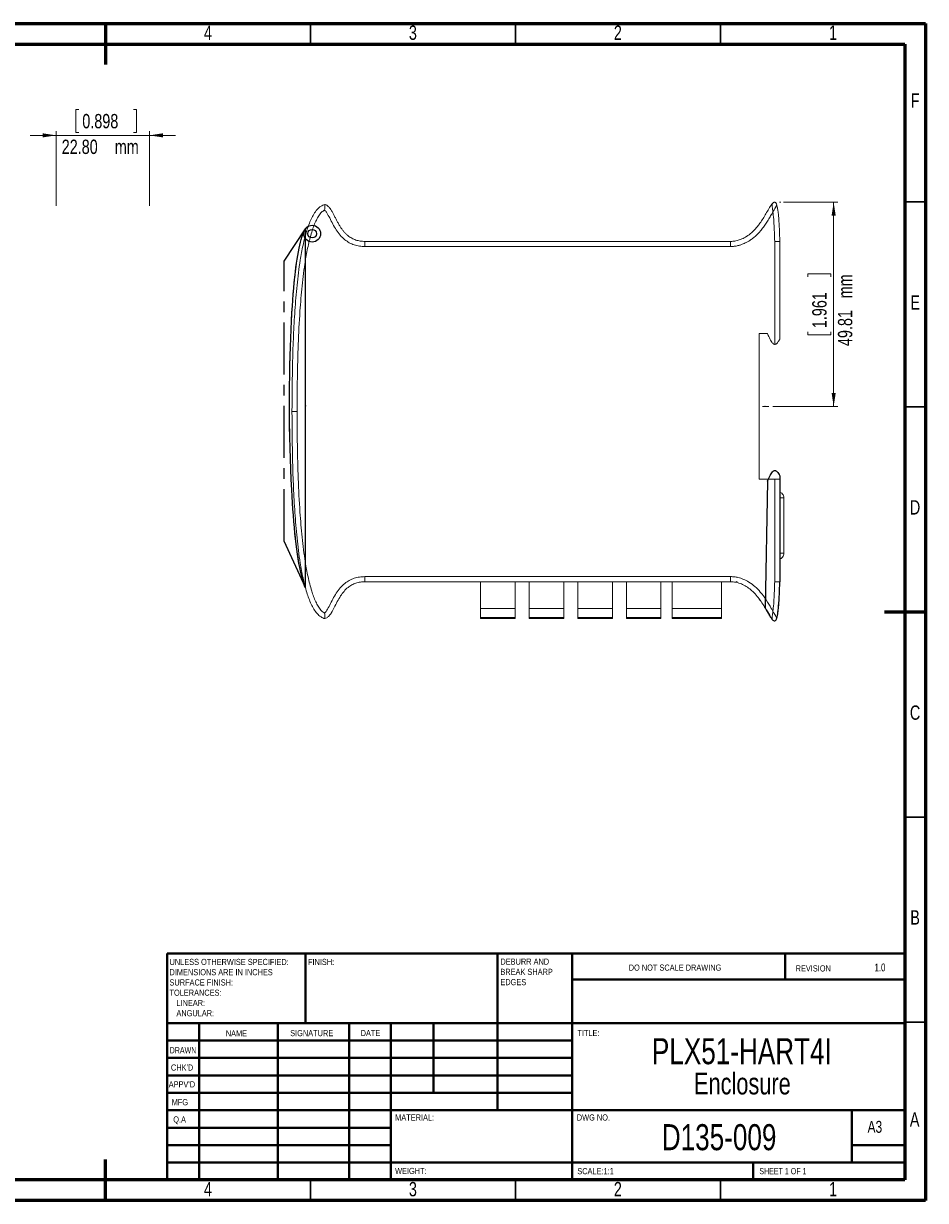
# Model space of a CAD drawing. Header units: millimetres. Extents: x 15 to 415, y 5 to 292.
# Tile 3 of 3: x 195 to 415, y 5 to 292. Entities that reach past the tile are written whole.
import ezdxf

# ---------------------------------------------------------------- set-up
doc = ezdxf.new("R2010")
doc.units = ezdxf.units.MM
doc.header["$PDSIZE"] = -1
doc.linetypes.add('CENTERX2', pattern=[20.32, 12.7, -2.54, 2.54, -2.54])
doc.styles.add('SLDTEXTSTYLE0', font='TXT', dxfattribs={"width": 0.75})
doc.styles.add('SLDTEXTSTYLE1', font='TXT', dxfattribs={"width": 0.686449})
doc.styles.add('SLDTEXTSTYLE2', font='TXT', dxfattribs={"width": 0.6875})
doc.dimstyles.new('SLDDIMSTYLE0', dxfattribs={"dimtxt": 3.5, "dimasz": 3.302, "dimexe": 0, "dimexo": 0.0625, "dimgap": 0.875, "dimtad": 1, "dimrnd": 1e-09, "dimzin": 12, "dimdsep": 46, "dimtxsty": 'SLDTEXTSTYLE0', "dimsah": 1, "dimcen": 0.09, "dimadec": 0, "dimazin": 3, "dimtfac": 1, "dimtofl": 0, "dimtmove": 0, "dimatfit": 3, "dimfxl": 1, "dimfrac": 2, "dimtolj": 1, "dimtzin": 12, "dimarcsym": 0})
doc.dimstyles.new('SLDDIMSTYLE1', dxfattribs={"dimtxt": 3.5, "dimasz": 3.302, "dimexe": 0, "dimexo": 0.0625, "dimgap": 0.875, "dimtad": 1, "dimrnd": 1e-09, "dimzin": 4, "dimdsep": 46, "dimtxsty": 'SLDTEXTSTYLE0', "dimsah": 1, "dimcen": 0.09, "dimadec": 0, "dimazin": 1, "dimtfac": 1, "dimtmove": 0, "dimatfit": 0, "dimfxl": 1, "dimfrac": 2, "dimtolj": 1, "dimtzin": 12, "dimarcsym": 0})

# ---------------------------------------------------------------- blocks, each defined once
blk = doc.blocks.new('SW_NOTE_0')
at = {"color": 0, "linetype": 'Continuous', "lineweight": 0, "char_height": 1.5, "attachment_point": 1, "style": 'SLDTEXTSTYLE0'}
for s, insert in [('UNLESS OTHERWISE SPECIFIED:', (0, 1.93)), ('DIMENSIONS ARE IN INCHES', (0, -0.57)), ('TOLERANCES:', (0, -5.57)), ('SURFACE FINISH:', (0, -3.07)), ('LINEAR:', (1.69, -8.07)), ('ANGULAR:', (1.69, -10.57))]:
    blk.add_mtext(s, dxfattribs=dict(at, insert=insert))
blk = doc.blocks.new('SW_NOTE_1')
at = {"color": 0, "linetype": 'Continuous', "lineweight": 0, "char_height": 1.5, "attachment_point": 1, "style": 'SLDTEXTSTYLE0'}
for s, insert in [('DEBURR AND', (0, 1.93)), ('BREAK SHARP', (0, -0.57)), ('EDGES', (0, -3.07))]:
    blk.add_mtext(s, dxfattribs=dict(at, insert=insert))
blk = doc.blocks.new('SW_NOTE_2')
at = {"color": 0, "linetype": 'Continuous', "lineweight": 0, "attachment_point": 2, "style": 'SLDTEXTSTYLE0'}
for s, insert, char_height in [('PLX51-HART4I', (26.29, 8.19), 6.35), ('Enclosure', (26.41, -0.23), 5.292)]:
    blk.add_mtext(s, dxfattribs=dict(at, insert=insert, char_height=char_height))
blk = doc.blocks.new('_D_2')
at = {"color": 7, "linetype": 'Continuous', "lineweight": 0}
for p, q in [((208.44, 271), (207.73, 271)), ((207.73, 271), (207.73, 265.44)), ((221.85, 271), (222.56, 271)), ((222.56, 271), (222.56, 265.44)), ((202.92, 264.73), (196.57, 264.73)), ((202.92, 247.53), (202.92, 265.73)), ((202.92, 264.73), (225.72, 264.73)), ((207.73, 265.44), (208.44, 265.44)), ((222.56, 265.44), (221.85, 265.44)), ((225.72, 247.53), (225.72, 265.73)), ((225.72, 264.73), (232.07, 264.73))]:
    blk.add_line(p, q, dxfattribs=at)
for points in [[(202.92, 264.73), (199.62, 265.24), (199.62, 264.23)], [(225.72, 264.73), (229.02, 264.23), (229.02, 265.24)]]:
    blk.add_solid(points, dxfattribs=at)
at = {"color": 7, "linetype": 'Continuous', "lineweight": 0, "char_height": 3.5, "attachment_point": 1, "style": 'SLDTEXTSTYLE0'}
for s, insert in [('0.898', (209.32, 269.95)), ('22.80', (204.3, 263.69)), ('mm', (217.25, 263.69))]:
    blk.add_mtext(s, dxfattribs=dict(at, insert=insert))
blk = doc.blocks.new('_D_3')
at = {"color": 7, "linetype": 'Continuous', "lineweight": 0}
for p, q in [((380.4, 248.44), (393.6, 248.44)), ((392.6, 248.44), (392.6, 198.63)), ((386.34, 230.24), (386.34, 230.95)), ((386.34, 230.95), (391.89, 230.95)), ((391.89, 230.95), (391.89, 230.24)), ((386.34, 216.82), (386.34, 216.11)), ((386.34, 216.11), (391.89, 216.11)), ((391.89, 216.11), (391.89, 216.82)), ((377.78, 198.63), (393.6, 198.63))]:
    blk.add_line(p, q, dxfattribs=at)
for points in [[(392.6, 248.44), (392.1, 245.13), (393.11, 245.13)], [(392.6, 198.63), (393.11, 201.93), (392.1, 201.93)]]:
    blk.add_solid(points, dxfattribs=at)
at = {"color": 7, "linetype": 'Continuous', "lineweight": 0, "char_height": 3.5, "attachment_point": 1, "rotation": 90, "style": 'SLDTEXTSTYLE0'}
for s, insert in [('mm', (393.65, 224.98)), ('1.961', (387.38, 217.71)), ('49.81', (393.65, 213.34))]:
    blk.add_mtext(s, dxfattribs=dict(at, insert=insert))

msp = doc.modelspace()

# ---------------------------------------------------------------- linework, layer by layer
at = {"color": 7, "linetype": 'Continuous', "lineweight": 60}
for p, q in [((15, 292), (415, 292)), ((215, 292), (215, 282)), ((415, 292), (415, 5)), ((20, 287), (410, 287)), ((410, 287), (410, 10)), ((415, 148.5), (405, 148.5)), ((410, 65.25), (410, 10)), ((215, 5), (215, 15)), ((410, 10), (20, 10)), ((410, 10), (222.8, 10)), ((415, 5), (15, 5))]:
    msp.add_line(p, q, dxfattribs=at)
at = {"color": 7, "linetype": 'Continuous', "lineweight": 30}
for p, q in [((265, 292), (265, 287)), ((315, 292), (315, 287)), ((365, 292), (365, 287)), ((415, 248.5), (410, 248.5)), ((415, 198.5), (410, 198.5)), ((415, 98.5), (410, 98.5)), ((415, 48.5), (410, 48.5)), ((265, 5), (265, 10)), ((315, 5), (315, 10)), ((365, 5), (365, 10))]:
    msp.add_line(p, q, dxfattribs=at)
at = {"color": 7, "linetype": 'Continuous', "lineweight": 15}
for p, q in [((377.506, 247.913), (377.604, 248.029)), ((378.66, 247.88), (378.736, 247.694)), ((263.734, 241.954), (263.734, 241.963)), ((278.251, 238.878), (278.251, 237.628)), ((278.251, 238.878), (367.472, 238.878)), ((378.222, 213.753), (378.222, 238.859)), ((379.472, 238.878), (379.472, 215.034)), ((367.469, 237.628), (278.251, 237.628)), ((374.472, 216.378), (376.472, 216.378)), ((374.472, 180.878), (374.472, 216.378)), ((260.472, 197.378), (261.722, 197.378)), ((374.472, 180.878), (378.222, 180.878)), ((378.222, 155.897), (378.222, 180.878)), ((378.222, 180.878), (379.472, 180.878)), ((379.472, 181.722), (379.472, 180.878)), ((379.472, 180.878), (379.472, 155.878)), ((380.472, 176.32), (379.472, 176.32)), ((380.472, 162.82), (380.472, 176.32)), ((379.472, 162.82), (380.472, 162.82)), ((278.251, 155.878), (278.251, 157.128)), ((278.251, 157.128), (367.469, 157.128)), ((367.472, 155.878), (278.251, 155.878)), ((306.484, 155.878), (306.484, 149.378)), ((314.934, 155.878), (314.934, 149.378)), ((318.334, 155.878), (318.334, 149.378)), ((326.784, 155.878), (326.784, 149.378)), ((330.184, 155.878), (330.184, 149.378)), ((338.634, 155.878), (338.634, 149.378)), ((342.034, 155.878), (342.034, 149.378)), ((350.484, 155.878), (350.484, 149.378)), ((353.222, 149.378), (353.222, 155.878)), ((365.222, 149.378), (365.222, 155.878)), ((368.972, 155.703), (368.972, 156.034)), ((263.734, 154.463), (263.734, 154.615)), ((306.484, 149.378), (314.934, 149.378)), ((306.484, 149.378), (306.484, 147.128)), ((314.934, 149.378), (314.934, 147.128)), ((318.334, 149.378), (326.784, 149.378)), ((318.334, 149.378), (318.334, 147.128)), ((326.784, 149.378), (326.784, 147.128)), ((330.184, 149.378), (338.634, 149.378)), ((330.184, 149.378), (330.184, 147.128)), ((338.634, 149.378), (338.634, 147.128)), ((342.034, 149.378), (350.484, 149.378)), ((342.034, 149.378), (342.034, 147.128)), ((350.484, 149.378), (350.484, 147.128)), ((353.222, 149.378), (365.222, 149.378)), ((353.222, 147.128), (353.222, 149.378)), ((365.222, 149.378), (365.222, 147.128)), ((374.472, 151.652), (374.689, 151.325)), ((375.875, 149.483), (376.527, 148.369)), ((306.484, 147.128), (314.934, 147.128)), ((306.484, 147.128), (306.484, 146.878)), ((306.484, 146.878), (314.934, 146.878)), ((314.934, 147.128), (314.934, 146.878)), ((318.334, 147.128), (326.784, 147.128)), ((318.334, 147.128), (318.334, 146.878)), ((318.334, 146.878), (326.784, 146.878)), ((326.784, 147.128), (326.784, 146.878)), ((330.184, 147.128), (338.634, 147.128)), ((330.184, 147.128), (330.184, 146.878)), ((330.184, 146.878), (338.634, 146.878)), ((338.634, 147.128), (338.634, 146.878)), ((342.034, 147.128), (350.484, 147.128)), ((342.034, 147.128), (342.034, 146.878)), ((342.034, 146.878), (350.484, 146.878)), ((350.484, 147.128), (350.484, 146.878)), ((365.222, 147.128), (353.222, 147.128)), ((353.222, 146.878), (353.222, 147.128)), ((353.222, 146.878), (365.222, 146.878)), ((365.222, 146.878), (365.222, 147.128)), ((377.464, 146.902), (377.549, 146.782)), ((378.691, 146.943), (378.764, 147.177))]:
    msp.add_line(p, q, dxfattribs=at)
at = {"color": 7, "linetype": 'Continuous', "lineweight": 0}
for p, q in [((379.398, 248.436), (379.748, 248.436)), ((375.243, 198.628), (376.781, 198.628))]:
    msp.add_line(p, q, dxfattribs=at)
at = {"color": 7, "linetype": 'CENTERX2'}
for p, q in [((258.57, 234.065), (263.734, 241.963)), ((258.57, 165.764), (258.57, 234.065)), ((263.734, 154.463), (258.57, 165.764))]:
    msp.add_line(p, q, dxfattribs=at)
at = {"color": 7, "linetype": 'Continuous'}
for p, q in [((263.734, 154.463), (263.734, 241.963)), ((379.472, 181.722), (379.472, 155.878)), ((376.472, 180.378), (375.875, 149.483))]:
    msp.add_line(p, q, dxfattribs=at)
at = {"color": 7, "linetype": 'Continuous', "lineweight": 40}
for p, q in [((230, 65.25), (410, 65.25)), ((230, 65.25), (230, 10)), ((263.8, 48.25), (263.8, 65.25)), ((310.6, 65.25), (310.6, 27)), ((328.8, 65.25), (328.8, 10)), ((380.8, 58.875), (380.8, 65.25)), ((410, 58.875), (328.8, 58.875)), ((410, 48.25), (230, 48.25)), ((237.8, 48.25), (237.8, 10)), ((256.991, 48.25), (256.991, 10)), ((274.399, 48.25), (274.399, 10)), ((284.6, 10), (284.6, 48.25)), ((295, 31.25), (295, 48.25)), ((328.8, 44), (230, 44)), ((328.8, 39.75), (230, 39.75)), ((328.8, 35.5), (230, 35.5)), ((328.8, 31.25), (230, 31.25)), ((284.6, 27), (230, 27)), ((284.6, 27), (410, 27)), ((397, 14.25), (397, 27)), ((284.6, 22.75), (230, 22.75)), ((284.6, 18.5), (230, 18.5)), ((410, 18.5), (397, 18.5)), ((230, 14.25), (410, 14.25)), ((373, 10), (373, 14.25))]:
    msp.add_line(p, q, dxfattribs=at)
at = {"color": 7, "linetype": 'Continuous', "flags": 128}
for points in [[(263.734, 154.463), (263.546, 154.905), (263.363, 155.398), (263.184, 155.94), (263.01, 156.529), (262.841, 157.165), (262.676, 157.846), (262.516, 158.571), (262.361, 159.339), (262.172, 160.362), (261.991, 161.448), (261.817, 162.594), (261.65, 163.797), (261.491, 165.054), (261.34, 166.364), (261.195, 167.724), (261.059, 169.13), (260.929, 170.581), (260.807, 172.073), (260.695, 173.577), (260.589, 175.116), (260.491, 176.688), (260.399, 178.291), (260.275, 180.771), (260.167, 183.307), (260.075, 185.889), (259.999, 188.51), (259.94, 191.161), (259.897, 193.833), (259.868, 196.997), (259.862, 200.165), (259.878, 203.323), (259.917, 206.456), (259.96, 208.711), (260.014, 210.941), (260.081, 213.139), (260.16, 215.301), (260.251, 217.42), (260.353, 219.493), (260.468, 221.512), (260.567, 223.058), (260.673, 224.566), (260.787, 226.033), (260.908, 227.456), (261.036, 228.832), (261.172, 230.16), (261.316, 231.435), (261.447, 232.507), (261.584, 233.536), (261.727, 234.52), (261.876, 235.457), (262.03, 236.345), (262.19, 237.183), (262.356, 237.97), (262.527, 238.702), (262.686, 239.312), (262.849, 239.876), (263.017, 240.393), (263.189, 240.862), (263.367, 241.28), (263.548, 241.648), (263.734, 241.963)], [(376.472, 180.378), (376.668, 180.846), (376.853, 181.262), (377.028, 181.629), (377.195, 181.948), (377.352, 182.222), (377.503, 182.451), (377.672, 182.667), (377.833, 182.827), (377.987, 182.934), (378.136, 182.991), (378.301, 182.999), (378.462, 182.951), (378.622, 182.851), (378.783, 182.703), (378.947, 182.512), (379.115, 182.282), (379.289, 182.017), (379.472, 181.722)], [(375.875, 149.483), (376.159, 149.001), (376.428, 148.539), (376.683, 148.104), (376.924, 147.701), (377.152, 147.338), (377.323, 147.084), (377.485, 146.862), (377.64, 146.673), (377.787, 146.521), (377.927, 146.41), (378.054, 146.344), (378.174, 146.32), (378.288, 146.339), (378.397, 146.405), (378.483, 146.498), (378.565, 146.626), (378.644, 146.792), (378.732, 147.037), (378.815, 147.339), (378.885, 147.658), (378.952, 148.025), (379.015, 148.443), (379.074, 148.913), (379.131, 149.447), (379.185, 150.039), (379.235, 150.691), (379.282, 151.404), (379.326, 152.18), (379.359, 152.836), (379.39, 153.532), (379.419, 154.271), (379.446, 155.053), (379.472, 155.878)]]:
    msp.add_lwpolyline(points, dxfattribs=at)
at = {"color": 7, "linetype": 'Continuous', "lineweight": 15, "flags": 128}
msp.add_lwpolyline([(264.412, 242.554), (264.066, 242.315), (263.734, 241.954)], dxfattribs=at)
at = {"color": 7, "linetype": 'Continuous'}
for radius in [2.051, 1.051]:
    msp.add_circle((265.4, 240.757), radius, dxfattribs=at)
at = {"color": 7, "linetype": 'Continuous', "lineweight": 15}
for points, knots in [([(260.472, 197.378), (260.496, 201.481), (260.531, 207.638), (260.812, 215.844), (261.148, 222.006), (261.657, 228.169), (262.317, 233.491), (263.128, 237.95), (263.845, 240.829), (264.56, 242.946), (265.115, 244.288), (265.773, 245.543), (266.547, 246.626), (267.445, 247.485), (268.156, 247.757), (268.472, 247.878)], [0, 0, 0, 0, 0.2348554, 0.3524032, 0.4699459, 0.5880485, 0.7063488, 0.776726, 0.847394, 0.8759217, 0.9045684, 0.9304489, 0.9567715, 0.9807311, 1, 1, 1, 1]), ([(268.472, 247.878), (268.473, 247.864), (268.473, 247.837), (268.477, 247.627), (268.479, 247.315), (268.468, 246.933), (268.442, 246.66), (268.426, 246.529), (268.426, 246.526)], [0, 0, 0, 0, 0.1998494, 0.3996611, 0.6005941, 0.8054992, 0.9964134, 1, 1, 1, 1]), ([(268.472, 247.878), (268.472, 247.878), (268.554, 247.86), (268.717, 247.81), (268.926, 247.706), (269.102, 247.588), (269.3, 247.43), (269.536, 247.191), (269.795, 246.863), (270.027, 246.516), (270.234, 246.172), (270.484, 245.725), (270.784, 245.147), (271.139, 244.441), (271.506, 243.73), (271.892, 243.029), (272.29, 242.377), (272.702, 241.779), (273.132, 241.235), (273.607, 240.722), (274.091, 240.288), (274.571, 239.934), (275.036, 239.648), (275.532, 239.403), (276.05, 239.205), (276.583, 239.055), (277.128, 238.952), (277.685, 238.889), (278.062, 238.882), (278.251, 238.878)], [0, 0, 0, 0, 0.0000043, 0.0178392, 0.036162, 0.0494331, 0.0628161, 0.0901578, 0.120834, 0.1517417, 0.1789817, 0.2062539, 0.2608996, 0.3176934, 0.3744883, 0.431336, 0.4882795, 0.5370385, 0.5859888, 0.6357618, 0.6859494, 0.7241491, 0.7626288, 0.8020499, 0.8418146, 0.8806846, 0.9198444, 0.9598073, 1, 1, 1, 1]), ([(367.472, 238.878), (367.472, 238.878), (367.646, 238.877), (368.172, 238.897), (368.872, 239.013), (369.601, 239.225), (370.41, 239.535), (371.224, 239.976), (372.052, 240.553), (372.721, 241.107), (373.404, 241.779), (374.037, 242.514), (374.7, 243.402), (375.381, 244.443), (376.089, 245.623), (376.762, 246.825), (377.28, 247.584), (377.539, 247.963)], [0, 0, 0, 0, 0.0000042, 0.0365697, 0.1109266, 0.1487556, 0.1964078, 0.2933874, 0.342714, 0.409178, 0.4761585, 0.5445102, 0.6132142, 0.7097774, 0.8065588, 0.9032079, 1, 1, 1, 1]), ([(377.539, 247.963), (377.648, 248.094), (377.798, 248.272), (378.022, 248.406), (378.132, 248.436), (378.21, 248.438), (378.284, 248.422), (378.386, 248.37), (378.581, 248.163), (378.663, 247.922), (378.725, 247.74)], [0, 0, 0, 0, 0.2889411, 0.3946849, 0.4402412, 0.4829926, 0.5253429, 0.5700269, 0.6759339, 1, 1, 1, 1]), ([(377.787, 246.063), (377.762, 246.272), (377.713, 246.688), (377.643, 247.19), (377.593, 247.541), (377.563, 247.759), (377.543, 247.926), (377.54, 247.95), (377.539, 247.963)], [0, 0, 0, 0, 0.24948853, 0.49838671, 0.62453997, 0.74576169, 0.86699313, 1, 1, 1, 1]), ([(377.787, 246.063), (377.892, 246.247), (378.103, 246.613), (378.357, 247.053), (378.529, 247.363), (378.633, 247.557), (378.709, 247.707), (378.72, 247.729), (378.725, 247.74)], [0, 0, 0, 0, 0.2508476, 0.5014686, 0.6276981, 0.7483976, 0.8685635, 1, 1, 1, 1]), ([(378.725, 247.74), (378.801, 247.438), (378.954, 246.83), (379.178, 245.045), (379.355, 242.392), (379.433, 240.05), (379.472, 238.878)], [0, 0, 0, 0, 0.1048911, 0.210921, 0.605017, 1, 1, 1, 1]), ([(268.426, 246.526), (268.361, 246.49), (268.027, 246.303), (267.457, 245.756), (266.819, 244.857), (266.239, 243.731), (265.725, 242.494), (265.043, 240.461), (264.338, 237.669), (263.557, 233.287), (262.891, 228.031), (262.343, 221.232), (261.958, 213.74), (261.75, 205.56), (261.732, 200.105), (261.722, 197.378)], [0, 0, 0, 0, 0.0044595, 0.0227324, 0.0462931, 0.0699392, 0.0979557, 0.1259885, 0.1975412, 0.2691577, 0.3909778, 0.5128366, 0.6752005, 0.8376037, 1, 1, 1, 1]), ([(278.251, 237.628), (277.813, 237.646), (276.937, 237.682), (275.649, 237.989), (274.437, 238.518), (273.26, 239.306), (272.189, 240.367), (271.229, 241.67), (270.416, 243.098), (269.706, 244.516), (269.126, 245.622), (268.694, 246.268), (268.481, 246.474), (268.426, 246.526)], [0, 0, 0, 0, 0.09322207, 0.18633757, 0.28001349, 0.37372444, 0.48633403, 0.59921613, 0.71747197, 0.83586886, 0.93689566, 0.98392227, 1, 1, 1, 1]), ([(377.787, 246.063), (377.652, 245.834), (377.316, 245.259), (376.78, 244.339), (376.252, 243.489), (375.696, 242.655), (375.222, 242.004), (374.744, 241.419), (374.307, 240.925), (373.77, 240.378), (373.074, 239.766), (372.45, 239.3), (371.856, 238.914), (371.198, 238.538), (370.425, 238.188), (369.731, 237.956), (369.086, 237.789), (368.372, 237.656), (367.772, 237.637), (367.469, 237.628)], [0, 0, 0, 0, 0.05692805, 0.14240459, 0.22792057, 0.27083916, 0.35684492, 0.39997268, 0.43253077, 0.49783496, 0.56386707, 0.63069464, 0.66426465, 0.71531303, 0.79273552, 0.84521546, 0.87158605, 0.9353477, 1, 1, 1, 1]), ([(378.222, 238.859), (378.198, 239.615), (378.152, 241.064), (378.045, 243.206), (377.933, 244.854), (377.818, 245.804), (377.787, 246.063)], [0, 0, 0, 0, 0.3141263, 0.6025817, 0.8912139, 1, 1, 1, 1]), ([(263.734, 154.463), (263.55, 154.925), (263.137, 155.962), (262.682, 157.756), (262.238, 159.897), (261.837, 162.37), (261.472, 165.121), (261.146, 168.12), (260.857, 171.334), (260.605, 174.749), (260.357, 178.884), (260.136, 183.741), (259.967, 189.306), (259.871, 194.995), (259.85, 200.726), (259.901, 206.108), (260.009, 211.08), (260.162, 215.596), (260.366, 219.926), (260.622, 224.021), (260.928, 227.834), (261.274, 231.196), (261.649, 234.094), (262.045, 236.519), (262.452, 238.475), (262.869, 239.98), (263.245, 241.086), (263.585, 241.694), (263.734, 241.963)], [0, 0, 0, 0, 0.0169166, 0.0379264, 0.0628147, 0.0913055, 0.1230941, 0.1572164, 0.1939013, 0.2328335, 0.2736949, 0.3347786, 0.3982063, 0.4630359, 0.5283234, 0.5931244, 0.6460725, 0.6974813, 0.7468065, 0.7935057, 0.8370401, 0.8768761, 0.9084564, 0.9364203, 0.9604401, 0.9763569, 0.9895543, 1, 1, 1, 1]), ([(367.469, 237.628), (367.469, 237.661), (367.469, 237.753), (367.47, 237.914), (367.47, 238.105), (367.471, 238.292), (367.471, 238.462), (367.472, 238.607), (367.472, 238.726), (367.472, 238.812), (367.472, 238.868), (367.472, 238.874), (367.472, 238.878)], [0, 0, 0, 0, 0.0508896, 0.1409667, 0.2468115, 0.3557258, 0.4615702, 0.5704841, 0.6763283, 0.785242, 0.8910863, 1, 1, 1, 1]), ([(378.222, 238.859), (378.236, 238.86), (378.328, 238.861), (378.489, 238.863), (378.699, 238.867), (378.887, 238.869), (379.057, 238.872), (379.202, 238.874), (379.321, 238.876), (379.406, 238.877), (379.462, 238.878), (379.469, 238.878), (379.472, 238.878)], [0, 0, 0, 0, 0.0208915, 0.1409625, 0.2468187, 0.355744, 0.4615891, 0.5705029, 0.6763426, 0.7852512, 0.8910909, 1, 1, 1, 1]), ([(376.472, 216.378), (376.596, 216.082), (376.818, 215.55), (377.158, 214.855), (377.45, 214.364), (377.701, 214.043), (377.913, 213.854), (378.092, 213.766), (378.193, 213.756), (378.222, 213.753)], [0, 0, 0, 0, 0.2959335, 0.5314912, 0.7126862, 0.8216387, 0.9062151, 0.9732478, 1, 1, 1, 1]), ([(379.472, 215.034), (379.468, 215.027), (379.461, 215.016), (379.421, 214.95), (379.37, 214.867), (379.295, 214.747), (379.171, 214.554), (378.994, 214.298), (378.783, 214.038), (378.571, 213.858), (378.393, 213.763), (378.273, 213.756), (378.222, 213.753)], [0, 0, 0, 0, 0.0968562, 0.1561967, 0.2172369, 0.3112323, 0.4076585, 0.5772386, 0.7515718, 0.8518976, 0.9372141, 1, 1, 1, 1]), ([(268.472, 146.878), (268.472, 146.878), (268.147, 146.965), (267.449, 147.291), (266.552, 148.117), (265.778, 149.207), (265.12, 150.457), (264.561, 151.808), (263.847, 153.919), (263.129, 156.8), (262.319, 161.255), (261.657, 166.583), (261.148, 172.744), (260.813, 178.905), (260.531, 187.111), (260.496, 193.27), (260.472, 197.378)], [0, 0, 0, 0, 0.0000011, 0.0192689, 0.0432284, 0.0690263, 0.0954323, 0.1239445, 0.1526067, 0.2229241, 0.2936519, 0.4117182, 0.5300546, 0.6474645, 0.7648794, 1, 1, 1, 1]), ([(261.722, 197.378), (261.732, 194.651), (261.75, 189.196), (261.958, 181.016), (262.343, 173.524), (262.891, 166.725), (263.557, 161.469), (264.338, 157.087), (265.043, 154.295), (265.725, 152.262), (266.239, 151.025), (266.819, 149.899), (267.457, 149), (268.027, 148.453), (268.361, 148.266), (268.426, 148.23)], [0, 0, 0, 0, 0.1623963, 0.3247995, 0.4871634, 0.6090222, 0.7308423, 0.8024588, 0.8740115, 0.9020443, 0.9300608, 0.9537069, 0.9772676, 0.9955405, 1, 1, 1, 1]), ([(376.688, 180.878), (376.742, 181.007), (376.895, 181.37), (377.159, 181.9), (377.45, 182.392), (377.701, 182.713), (377.913, 182.903), (378.116, 182.999), (378.303, 183.009), (378.542, 182.933), (378.827, 182.68), (379.146, 182.252), (379.356, 181.911), (379.472, 181.722)], [0, 0, 0, 0, 0.0917232, 0.2597253, 0.3889554, 0.4666614, 0.5269821, 0.5747905, 0.6109327, 0.6478738, 0.7368216, 0.8543573, 1, 1, 1, 1]), ([(379.472, 177.734), (379.573, 177.691), (379.829, 177.581), (380.164, 177.273), (380.423, 176.826), (380.456, 176.488), (380.472, 176.32)], [0, 0, 0, 0, 0.1781918, 0.4521279, 0.7260639, 1, 1, 1, 1]), ([(379.472, 161.405), (379.573, 161.448), (379.829, 161.558), (380.164, 161.866), (380.423, 162.313), (380.456, 162.651), (380.472, 162.82)], [0, 0, 0, 0, 0.1781918, 0.4521279, 0.7260639, 1, 1, 1, 1]), ([(268.426, 148.23), (268.481, 148.282), (268.694, 148.488), (269.126, 149.134), (269.706, 150.24), (270.416, 151.658), (271.229, 153.086), (272.189, 154.389), (273.26, 155.45), (274.437, 156.238), (275.649, 156.767), (276.937, 157.074), (277.813, 157.11), (278.251, 157.128)], [0, 0, 0, 0, 0.0160777, 0.0631043, 0.1641311, 0.282528, 0.4007839, 0.513666, 0.6262756, 0.7199865, 0.8136624, 0.9067779, 1, 1, 1, 1]), ([(278.251, 155.878), (278.251, 155.878), (277.884, 155.878), (277.141, 155.829), (276.062, 155.581), (275.041, 155.139), (274.05, 154.472), (273.122, 153.552), (272.259, 152.37), (271.497, 151.032), (270.792, 149.62), (270.175, 148.43), (269.567, 147.572), (269.038, 147.066), (268.634, 146.932), (268.472, 146.878)], [0, 0, 0, 0, 0.0000043, 0.078139, 0.1581929, 0.2348295, 0.3140349, 0.4114932, 0.5117176, 0.6252576, 0.7392639, 0.8484819, 0.9100683, 0.9639253, 1, 1, 1, 1]), ([(367.469, 157.128), (367.769, 157.119), (368.37, 157.1), (369.44, 156.903), (370.649, 156.5), (372.058, 155.762), (373.44, 154.726), (374.869, 153.268), (376.167, 151.457), (377.113, 149.844), (377.653, 148.922), (377.787, 148.693)], [0, 0, 0, 0, 0.06423, 0.1284746, 0.232051, 0.3357397, 0.46777, 0.5999468, 0.7712876, 0.9430441, 1, 1, 1, 1]), ([(367.472, 155.878), (367.472, 155.881), (367.472, 155.888), (367.472, 155.943), (367.472, 156.029), (367.472, 156.146), (367.471, 156.292), (367.471, 156.461), (367.47, 156.65), (367.47, 156.84), (367.469, 157.003), (367.469, 157.095), (367.469, 157.128)], [0, 0, 0, 0, 0.1058442, 0.214758, 0.3206022, 0.4295159, 0.5353603, 0.6442742, 0.750119, 0.8590333, 0.9491104, 1, 1, 1, 1]), ([(377.539, 146.793), (377.359, 147.047), (376.997, 147.556), (376.164, 148.998), (375.221, 150.627), (373.991, 152.325), (372.976, 153.438), (371.876, 154.358), (370.726, 155.081), (369.459, 155.613), (368.353, 155.855), (367.68, 155.873), (367.472, 155.878)], [0, 0, 0, 0, 0.0656203, 0.1316762, 0.3508084, 0.4620319, 0.573097, 0.6675103, 0.7636713, 0.8582391, 0.9561795, 1, 1, 1, 1]), ([(377.787, 148.693), (377.818, 148.952), (377.933, 149.901), (378.045, 151.549), (378.152, 153.691), (378.198, 155.141), (378.222, 155.897)], [0, 0, 0, 0, 0.10878607, 0.39718248, 0.68587375, 1, 1, 1, 1]), ([(379.472, 155.878), (379.469, 155.878), (379.462, 155.878), (379.408, 155.879), (379.322, 155.88), (379.204, 155.882), (379.058, 155.884), (378.89, 155.887), (378.701, 155.889), (378.491, 155.893), (378.328, 155.895), (378.236, 155.896), (378.222, 155.897)], [0, 0, 0, 0, 0.1058396, 0.2147488, 0.3205884, 0.4294971, 0.5353421, 0.644256, 0.7501121, 0.8590375, 0.9791085, 1, 1, 1, 1]), ([(379.472, 155.878), (379.445, 155.045), (379.382, 153.149), (379.259, 150.719), (379.072, 148.861), (378.933, 147.796), (378.795, 147.276), (378.725, 147.016)], [0, 0, 0, 0, 0.2806244, 0.6390655, 0.8188819, 0.9095462, 1, 1, 1, 1]), ([(268.472, 146.878), (268.473, 146.892), (268.473, 146.919), (268.477, 147.129), (268.479, 147.441), (268.468, 147.823), (268.442, 148.096), (268.426, 148.227), (268.426, 148.23)], [0, 0, 0, 0, 0.1998494, 0.3996611, 0.6005941, 0.8054992, 0.9964134, 1, 1, 1, 1]), ([(377.539, 146.793), (377.54, 146.806), (377.543, 146.83), (377.563, 146.997), (377.593, 147.215), (377.644, 147.566), (377.713, 148.068), (377.762, 148.484), (377.787, 148.693)], [0, 0, 0, 0, 0.1330986, 0.2542794, 0.3754398, 0.5017858, 0.7504667, 1, 1, 1, 1]), ([(378.725, 147.016), (378.663, 146.834), (378.581, 146.593), (378.386, 146.386), (378.284, 146.334), (378.21, 146.318), (378.132, 146.32), (378.022, 146.35), (377.798, 146.484), (377.648, 146.662), (377.539, 146.793)], [0, 0, 0, 0, 0.32406607, 0.42997306, 0.47465715, 0.51700736, 0.55975879, 0.60531512, 0.71105891, 1, 1, 1, 1]), ([(378.725, 147.016), (378.72, 147.027), (378.709, 147.049), (378.633, 147.199), (378.529, 147.393), (378.357, 147.703), (378.103, 148.144), (377.892, 148.509), (377.787, 148.693)], [0, 0, 0, 0, 0.1315271, 0.2516416, 0.372278, 0.4987002, 0.7491114, 1, 1, 1, 1])]:
    msp.add_open_spline(points, degree=3, knots=knots, dxfattribs=at)
at = {"color": 7, "linetype": 'Continuous'}
msp.add_point((263.734, 198.8), dxfattribs=at)
msp.add_point((263.734, 198.8), dxfattribs=at)
at = {"color": 7, "linetype": 'Continuous', "lineweight": 0}
msp.add_point((375.85, 198.628), dxfattribs=at)

# ---------------------------------------------------------------- block references
for name, p in [('SW_NOTE_0', (230.594, 61.987)), ('SW_NOTE_1', (311.309, 62.069)), ('SW_NOTE_2', (343.927, 36.386))]:
    msp.add_blockref(name, p, dxfattribs=at)

# ---------------------------------------------------------------- texts
for s, insert, char_height, attachment_point, style in [('4', (239.965, 291.517), 3.5, 2, 'SLDTEXTSTYLE0'), ('3', (289.965, 291.517), 3.5, 2, 'SLDTEXTSTYLE0'), ('2', (339.965, 291.517), 3.5, 2, 'SLDTEXTSTYLE0'), ('1', (392.465, 291.517), 3.5, 2, 'SLDTEXTSTYLE0'), ('F', (412.464, 274.96), 3.5, 2, 'SLDTEXTSTYLE0'), ('E', (412.506, 225.71), 3.5, 2, 'SLDTEXTSTYLE0'), ('D', (412.46, 175.767), 3.5, 2, 'SLDTEXTSTYLE0'), ('C', (412.464, 125.71), 3.5, 2, 'SLDTEXTSTYLE0'), ('B', (412.473, 75.767), 3.5, 2, 'SLDTEXTSTYLE0'), ('FINISH:', (264.371, 63.919), 1.5, 1, 'SLDTEXTSTYLE0'), ('DO NOT SCALE DRAWING', (342.615, 62.533), 1.5, 1, 'SLDTEXTSTYLE0'), ('REVISION', (383.328, 62.335), 1.5, 1, 'SLDTEXTSTYLE0'), ('1.0', (403.902, 62.775), 1.905, 2, 'SLDTEXTSTYLE0'), ('NAME', (244.322, 46.501), 1.5, 1, 'SLDTEXTSTYLE0'), ('SIGNATURE', (260.034, 46.562), 1.5, 1, 'SLDTEXTSTYLE0'), ('DATE', (277.215, 46.576), 1.5, 1, 'SLDTEXTSTYLE0'), ('TITLE:', (330.09, 46.576), 1.5, 1, 'SLDTEXTSTYLE0'), ('DRAWN', (230.643, 42.385), 1.5, 1, 'SLDTEXTSTYLE1'), ("CHK'D", (230.939, 38.162), 1.5, 1, 'SLDTEXTSTYLE0'), ("APPV'D", (230.402, 34.066), 1.5, 1, 'SLDTEXTSTYLE0'), ('MFG', (231.124, 29.716), 1.5, 1, 'SLDTEXTSTYLE0'), ('MATERIAL:', (285.646, 25.986), 1.5, 1, 'SLDTEXTSTYLE0'), ('DWG NO.', (329.953, 25.986), 1.5, 1, 'SLDTEXTSTYLE0'), ('A', (412.36, 26.517), 3.5, 2, 'SLDTEXTSTYLE0'), ('Q.A', (231.509, 25.505), 1.5, 1, 'SLDTEXTSTYLE0'), ('D135-009', (364.66, 23.607), 6.35, 2, 'SLDTEXTSTYLE0'), ('A3', (400.871, 24.406), 2.9104, 1, 'SLDTEXTSTYLE0'), ('WEIGHT:', (285.618, 12.949), 1.4986, 1, 'SLDTEXTSTYLE0'), ('SCALE:1:1', (330.074, 12.9), 1.5, 1, 'SLDTEXTSTYLE0'), ('SHEET 1 OF 1', (374.478, 12.9), 1.5, 1, 'SLDTEXTSTYLE2'), ('4', (239.965, 9.517), 3.5, 2, 'SLDTEXTSTYLE0'), ('3', (289.965, 9.517), 3.5, 2, 'SLDTEXTSTYLE0'), ('2', (339.965, 9.517), 3.5, 2, 'SLDTEXTSTYLE0'), ('1', (392.465, 9.517), 3.5, 2, 'SLDTEXTSTYLE0')]:
    msp.add_mtext(s, dxfattribs=dict(at, insert=insert, char_height=char_height, attachment_point=attachment_point, style=style))

# ---------------------------------------------------------------- dimensions: what is measured, and where the dimension line sits
dim = msp.add_linear_dim(base=(225.718, 259.175), p1=(202.918, 246.526), p2=(225.718, 246.526), text='<> mm', dimstyle='SLDDIMSTYLE1', dxfattribs=at)
dim.commit()
dim.dimension.update_dxf_attribs({"geometry": '_D_2', "text_midpoint": (215.144, 259.175), "dimtype": 160})
dim = msp.add_linear_dim(base=(398.162, 198.628), p1=(379.398, 248.436), p2=(376.781, 198.628), angle=90, text='<>mm', dimstyle='SLDDIMSTYLE0', dxfattribs=at)
dim.commit()
dim.dimension.update_dxf_attribs({"geometry": '_D_3', "text_midpoint": (398.162, 223.532), "dimtype": 160})

doc.saveas('drawing.dxf')
